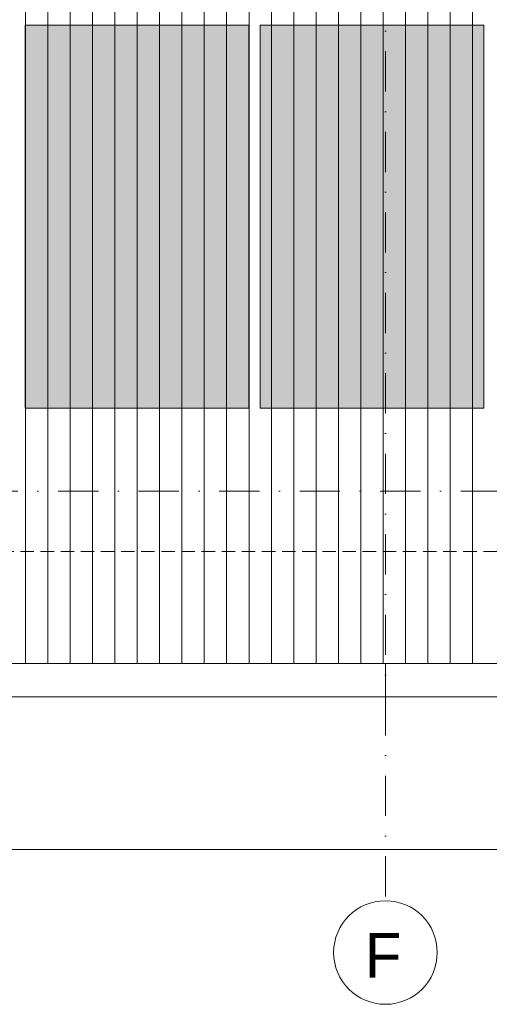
# Model space of a CAD drawing. Header units: millimetres. Extents: x 100377 to 139599, y -1988 to 13993.
# Tile 36 of 53: x 129837 to 131937, y -1988 to 2417. Entities that reach past the tile are written whole.
import ezdxf

# ---------------------------------------------------------------- set-up
doc = ezdxf.new("R2010")
doc.units = ezdxf.units.MM
doc.header["$MEASUREMENT"] = 0
doc.linetypes.add('Kropki i Kreski', pattern=[360, 180, -90, 0, -90])
doc.linetypes.add('Przerywana gęsta', pattern=[90, 60, -30])
for name, color, linetype, lineweight in [('Nowe_0_Nr_pióra__1', 7, 'Continuous', 13), ('Nowe_0_Nr_pióra__2', 251, 'Continuous', 13), ('Nowe_0_Nr_pióra__77', 2, 'Continuous', 15), ('Nowe_299-A Wymiary Opisy_Nr_pióra__1', 7, 'Continuous', 13), ('Nowe_299-A Wymiary Opisy_Nr_pióra__21', 7, 'Continuous', 25), ('Nowe_830-G Teksty Etykiety_Nr_pióra__1', 7, 'Continuous', 13)]:
    doc.layers.add(name, color=color, linetype=linetype, lineweight=lineweight)
doc.layers.add('Nowe_299-A Wymiary Opisy', color=7, linetype='Continuous')
doc.styles.add('STYL_AUTOMATYCZNY_1', font='txt')
doc.dimstyles.new('STYL_AUTOMATYCZNY__2', dxfattribs={"dimtxt": 200, "dimasz": 47.5, "dimexe": 0.18, "dimexo": 300, "dimgap": 0.09, "dimtad": 1, "dimtih": 1, "dimtoh": 1, "dimdec": 0, "dimlfac": 0.1, "dimzin": 0, "dimdsep": 46, "dimtxsty": 'STYL_AUTOMATYCZNY_1', "dimblk": 'ARROWHEAD_2', "dimblk1": 'ARROWHEAD_2', "dimblk2": 'ARROWHEAD_2', "dimcen": 0.09, "dimclrd": 7, "dimclre": 7, "dimclrt": 7, "dimadec": 1, "dimazin": 0, "dimtfac": 1, "dimtdec": 4, "dimtmove": 0, "dimatfit": 3, "dimfxl": 0, "dimtolj": 1, "dimtzin": 0, "dimarcsym": 0})

# ---------------------------------------------------------------- blocks, each defined once
blk = doc.blocks.new('*X2')
at = {"layer": 'Nowe_0_Nr_pióra__2', "color": 251, "linetype": 'Continuous', "lineweight": 13}
for p, q in [((129862.4, 2537), (129862.4, 2287)), ((129862.4, 2537), (129862.4, 2287)), ((129962.4, 2537), (129962.4, 2287)), ((129962.4, 2537), (129962.4, 2287)), ((130062.4, 2537), (130062.4, 2287)), ((130062.4, 2537), (130062.4, 2287)), ((130162.4, 2537), (130162.4, 2287)), ((130162.4, 2537), (130162.4, 2287)), ((130262.4, 2537), (130262.4, 2287)), ((130262.4, 2537), (130262.4, 2287)), ((130362.4, 2537), (130362.4, 2287)), ((130362.4, 2537), (130362.4, 2287)), ((130462.4, 2537), (130462.4, 2287)), ((130462.4, 2537), (130462.4, 2287)), ((130562.4, 2537), (130562.4, 2287)), ((130562.4, 2537), (130562.4, 2287)), ((130662.4, 2537), (130662.4, 2287)), ((130662.4, 2537), (130662.4, 2287)), ((130762.4, 2537), (130762.4, 2287)), ((130762.4, 2537), (130762.4, 2287)), ((130862.4, 2537), (130862.4, 2287)), ((130862.4, 2537), (130862.4, 2287)), ((130962.4, 2537), (130962.4, 2287)), ((130962.4, 2537), (130962.4, 2287)), ((131062.4, 2537), (131062.4, 2287)), ((131062.4, 2537), (131062.4, 2287)), ((131162.4, 2537), (131162.4, 2287)), ((131162.4, 2537), (131162.4, 2287)), ((131262.4, 2537), (131262.4, 2287)), ((131262.4, 2537), (131262.4, 2287)), ((131362.4, 2537), (131362.4, 2287)), ((131362.4, 2537), (131362.4, 2287)), ((131462.4, 2537), (131462.4, 2287)), ((131462.4, 2537), (131462.4, 2287)), ((131562.4, 2537), (131562.4, 2287)), ((131562.4, 2537), (131562.4, 2287)), ((131662.4, 2537), (131662.4, 2287)), ((131662.4, 2537), (131662.4, 2287)), ((131762.4, 2537), (131762.4, 2287)), ((131762.4, 2537), (131762.4, 2287)), ((131862.4, 2537), (131862.4, 2287)), ((131862.4, 2537), (131862.4, 2287)), ((129862.4, 2287), (129862.4, 2037)), ((129862.4, 2287), (129862.4, 2037)), ((129962.4, 2287), (129962.4, 2037)), ((129962.4, 2287), (129962.4, 2037)), ((130062.4, 2287), (130062.4, 2037)), ((130062.4, 2287), (130062.4, 2037)), ((130162.4, 2287), (130162.4, 2037)), ((130162.4, 2287), (130162.4, 2037)), ((130262.4, 2287), (130262.4, 2037)), ((130262.4, 2287), (130262.4, 2037)), ((130362.4, 2287), (130362.4, 2037)), ((130362.4, 2287), (130362.4, 2037)), ((130462.4, 2287), (130462.4, 2037)), ((130462.4, 2287), (130462.4, 2037)), ((130562.4, 2287), (130562.4, 2037)), ((130562.4, 2287), (130562.4, 2037)), ((130662.4, 2287), (130662.4, 2037)), ((130662.4, 2287), (130662.4, 2037)), ((130762.4, 2287), (130762.4, 2037)), ((130762.4, 2287), (130762.4, 2037)), ((130862.4, 2287), (130862.4, 2037)), ((130862.4, 2287), (130862.4, 2037)), ((130962.4, 2287), (130962.4, 2037)), ((130962.4, 2287), (130962.4, 2037)), ((131062.4, 2287), (131062.4, 2037)), ((131062.4, 2287), (131062.4, 2037)), ((131162.4, 2287), (131162.4, 2037)), ((131162.4, 2287), (131162.4, 2037)), ((131262.4, 2287), (131262.4, 2037)), ((131262.4, 2287), (131262.4, 2037)), ((131362.4, 2287), (131362.4, 2037)), ((131362.4, 2287), (131362.4, 2037)), ((131462.4, 2287), (131462.4, 2037)), ((131462.4, 2287), (131462.4, 2037)), ((131562.4, 2287), (131562.4, 2037)), ((131562.4, 2287), (131562.4, 2037)), ((131662.4, 2287), (131662.4, 2037)), ((131662.4, 2287), (131662.4, 2037)), ((131762.4, 2287), (131762.4, 2037)), ((131762.4, 2287), (131762.4, 2037)), ((131862.4, 2287), (131862.4, 2037)), ((131862.4, 2287), (131862.4, 2037)), ((129862.4, 2037), (129862.4, 1787)), ((129862.4, 2037), (129862.4, 1787)), ((129962.4, 2037), (129962.4, 1787)), ((129962.4, 2037), (129962.4, 1787)), ((130062.4, 2037), (130062.4, 1787)), ((130062.4, 2037), (130062.4, 1787)), ((130162.4, 2037), (130162.4, 1787)), ((130162.4, 2037), (130162.4, 1787)), ((130262.4, 2037), (130262.4, 1787)), ((130262.4, 2037), (130262.4, 1787)), ((130362.4, 2037), (130362.4, 1787)), ((130362.4, 2037), (130362.4, 1787)), ((130462.4, 2037), (130462.4, 1787)), ((130462.4, 2037), (130462.4, 1787)), ((130562.4, 2037), (130562.4, 1787)), ((130562.4, 2037), (130562.4, 1787)), ((130662.4, 2037), (130662.4, 1787)), ((130662.4, 2037), (130662.4, 1787)), ((130762.4, 2037), (130762.4, 1787)), ((130762.4, 2037), (130762.4, 1787)), ((130862.4, 2037), (130862.4, 1787)), ((130862.4, 2037), (130862.4, 1787)), ((130962.4, 2037), (130962.4, 1787)), ((130962.4, 2037), (130962.4, 1787)), ((131062.4, 2037), (131062.4, 1787)), ((131062.4, 2037), (131062.4, 1787)), ((131162.4, 2037), (131162.4, 1787)), ((131162.4, 2037), (131162.4, 1787)), ((131262.4, 2037), (131262.4, 1787)), ((131262.4, 2037), (131262.4, 1787)), ((131362.4, 2037), (131362.4, 1787)), ((131362.4, 2037), (131362.4, 1787)), ((131462.4, 2037), (131462.4, 1787)), ((131462.4, 2037), (131462.4, 1787)), ((131562.4, 2037), (131562.4, 1787)), ((131562.4, 2037), (131562.4, 1787)), ((131662.4, 2037), (131662.4, 1787)), ((131662.4, 2037), (131662.4, 1787)), ((131762.4, 2037), (131762.4, 1787)), ((131762.4, 2037), (131762.4, 1787)), ((131862.4, 2037), (131862.4, 1787)), ((131862.4, 2037), (131862.4, 1787)), ((129862.4, 1787), (129862.4, 1537)), ((129862.4, 1787), (129862.4, 1537)), ((129962.4, 1787), (129962.4, 1537)), ((129962.4, 1787), (129962.4, 1537)), ((130062.4, 1787), (130062.4, 1537)), ((130062.4, 1787), (130062.4, 1537)), ((130162.4, 1787), (130162.4, 1537)), ((130162.4, 1787), (130162.4, 1537)), ((130262.4, 1787), (130262.4, 1537)), ((130262.4, 1787), (130262.4, 1537)), ((130362.4, 1787), (130362.4, 1537)), ((130362.4, 1787), (130362.4, 1537)), ((130462.4, 1787), (130462.4, 1537)), ((130462.4, 1787), (130462.4, 1537)), ((130562.4, 1787), (130562.4, 1537)), ((130562.4, 1787), (130562.4, 1537)), ((130662.4, 1787), (130662.4, 1537)), ((130662.4, 1787), (130662.4, 1537)), ((130762.4, 1787), (130762.4, 1537)), ((130762.4, 1787), (130762.4, 1537)), ((130862.4, 1787), (130862.4, 1537)), ((130862.4, 1787), (130862.4, 1537)), ((130962.4, 1787), (130962.4, 1537)), ((130962.4, 1787), (130962.4, 1537)), ((131062.4, 1787), (131062.4, 1537)), ((131062.4, 1787), (131062.4, 1537)), ((131162.4, 1787), (131162.4, 1537)), ((131162.4, 1787), (131162.4, 1537)), ((131262.4, 1787), (131262.4, 1537)), ((131262.4, 1787), (131262.4, 1537)), ((131362.4, 1787), (131362.4, 1537)), ((131362.4, 1787), (131362.4, 1537)), ((131462.4, 1787), (131462.4, 1537)), ((131462.4, 1787), (131462.4, 1537)), ((131562.4, 1787), (131562.4, 1537)), ((131562.4, 1787), (131562.4, 1537)), ((131662.4, 1787), (131662.4, 1537)), ((131662.4, 1787), (131662.4, 1537)), ((131762.4, 1787), (131762.4, 1537)), ((131762.4, 1787), (131762.4, 1537)), ((131862.4, 1787), (131862.4, 1537)), ((131862.4, 1787), (131862.4, 1537)), ((129862.4, 1537), (129862.4, 1287)), ((129862.4, 1537), (129862.4, 1287)), ((129962.4, 1537), (129962.4, 1287)), ((129962.4, 1537), (129962.4, 1287)), ((130062.4, 1537), (130062.4, 1287)), ((130062.4, 1537), (130062.4, 1287)), ((130162.4, 1537), (130162.4, 1287)), ((130162.4, 1537), (130162.4, 1287)), ((130262.4, 1537), (130262.4, 1287)), ((130262.4, 1537), (130262.4, 1287)), ((130362.4, 1537), (130362.4, 1287)), ((130362.4, 1537), (130362.4, 1287)), ((130462.4, 1537), (130462.4, 1287)), ((130462.4, 1537), (130462.4, 1287)), ((130562.4, 1537), (130562.4, 1287)), ((130562.4, 1537), (130562.4, 1287)), ((130662.4, 1537), (130662.4, 1287)), ((130662.4, 1537), (130662.4, 1287)), ((130762.4, 1537), (130762.4, 1287)), ((130762.4, 1537), (130762.4, 1287)), ((130862.4, 1537), (130862.4, 1287)), ((130862.4, 1537), (130862.4, 1287)), ((130962.4, 1537), (130962.4, 1287)), ((130962.4, 1537), (130962.4, 1287)), ((131062.4, 1537), (131062.4, 1287)), ((131062.4, 1537), (131062.4, 1287)), ((131162.4, 1537), (131162.4, 1287)), ((131162.4, 1537), (131162.4, 1287)), ((131262.4, 1537), (131262.4, 1287)), ((131262.4, 1537), (131262.4, 1287)), ((131362.4, 1537), (131362.4, 1287)), ((131362.4, 1537), (131362.4, 1287)), ((131462.4, 1537), (131462.4, 1287)), ((131462.4, 1537), (131462.4, 1287)), ((131562.4, 1537), (131562.4, 1287)), ((131562.4, 1537), (131562.4, 1287)), ((131662.4, 1537), (131662.4, 1287)), ((131662.4, 1537), (131662.4, 1287)), ((131762.4, 1537), (131762.4, 1287)), ((131762.4, 1537), (131762.4, 1287)), ((131862.4, 1537), (131862.4, 1287)), ((131862.4, 1537), (131862.4, 1287)), ((129862.4, 1287), (129862.4, 1037)), ((129862.4, 1287), (129862.4, 1037)), ((129962.4, 1287), (129962.4, 1037)), ((129962.4, 1287), (129962.4, 1037)), ((130062.4, 1287), (130062.4, 1037)), ((130062.4, 1287), (130062.4, 1037)), ((130162.4, 1287), (130162.4, 1037)), ((130162.4, 1287), (130162.4, 1037)), ((130262.4, 1287), (130262.4, 1037)), ((130262.4, 1287), (130262.4, 1037)), ((130362.4, 1287), (130362.4, 1037)), ((130362.4, 1287), (130362.4, 1037)), ((130462.4, 1287), (130462.4, 1037)), ((130462.4, 1287), (130462.4, 1037)), ((130562.4, 1287), (130562.4, 1037)), ((130562.4, 1287), (130562.4, 1037)), ((130662.4, 1287), (130662.4, 1037)), ((130662.4, 1287), (130662.4, 1037)), ((130762.4, 1287), (130762.4, 1037)), ((130762.4, 1287), (130762.4, 1037)), ((130862.4, 1287), (130862.4, 1037)), ((130862.4, 1287), (130862.4, 1037)), ((130962.4, 1287), (130962.4, 1037)), ((130962.4, 1287), (130962.4, 1037)), ((131062.4, 1287), (131062.4, 1037)), ((131062.4, 1287), (131062.4, 1037)), ((131162.4, 1287), (131162.4, 1037)), ((131162.4, 1287), (131162.4, 1037)), ((131262.4, 1287), (131262.4, 1037)), ((131262.4, 1287), (131262.4, 1037)), ((131362.4, 1287), (131362.4, 1037)), ((131362.4, 1287), (131362.4, 1037)), ((131462.4, 1287), (131462.4, 1037)), ((131462.4, 1287), (131462.4, 1037)), ((131562.4, 1287), (131562.4, 1037)), ((131562.4, 1287), (131562.4, 1037)), ((131662.4, 1287), (131662.4, 1037)), ((131662.4, 1287), (131662.4, 1037)), ((131762.4, 1287), (131762.4, 1037)), ((131762.4, 1287), (131762.4, 1037)), ((131862.4, 1287), (131862.4, 1037)), ((131862.4, 1287), (131862.4, 1037)), ((129862.4, 1037), (129862.4, 787)), ((129862.4, 1037), (129862.4, 787)), ((129962.4, 1037), (129962.4, 787)), ((129962.4, 1037), (129962.4, 787)), ((130062.4, 1037), (130062.4, 787)), ((130062.4, 1037), (130062.4, 787)), ((130162.4, 1037), (130162.4, 787)), ((130162.4, 1037), (130162.4, 787)), ((130262.4, 1037), (130262.4, 787)), ((130262.4, 1037), (130262.4, 787)), ((130362.4, 1037), (130362.4, 787)), ((130362.4, 1037), (130362.4, 787)), ((130462.4, 1037), (130462.4, 787)), ((130462.4, 1037), (130462.4, 787)), ((130562.4, 1037), (130562.4, 787)), ((130562.4, 1037), (130562.4, 787)), ((130662.4, 1037), (130662.4, 787)), ((130662.4, 1037), (130662.4, 787)), ((130762.4, 1037), (130762.4, 787)), ((130762.4, 1037), (130762.4, 787)), ((130862.4, 1037), (130862.4, 787)), ((130862.4, 1037), (130862.4, 787)), ((130962.4, 1037), (130962.4, 787)), ((130962.4, 1037), (130962.4, 787)), ((131062.4, 1037), (131062.4, 787)), ((131062.4, 1037), (131062.4, 787)), ((131162.4, 1037), (131162.4, 787)), ((131162.4, 1037), (131162.4, 787)), ((131262.4, 1037), (131262.4, 787)), ((131262.4, 1037), (131262.4, 787)), ((131362.4, 1037), (131362.4, 787)), ((131362.4, 1037), (131362.4, 787)), ((131462.4, 1037), (131462.4, 787)), ((131462.4, 1037), (131462.4, 787)), ((131562.4, 1037), (131562.4, 787)), ((131562.4, 1037), (131562.4, 787)), ((131662.4, 1037), (131662.4, 787)), ((131662.4, 1037), (131662.4, 787)), ((131762.4, 1037), (131762.4, 787)), ((131762.4, 1037), (131762.4, 787)), ((131862.4, 1037), (131862.4, 787)), ((131862.4, 1037), (131862.4, 787)), ((129862.4, 787), (129862.4, 537)), ((129862.4, 787), (129862.4, 537)), ((129962.4, 787), (129962.4, 537)), ((129962.4, 787), (129962.4, 537)), ((130062.4, 787), (130062.4, 537)), ((130062.4, 787), (130062.4, 537)), ((130162.4, 787), (130162.4, 537)), ((130162.4, 787), (130162.4, 537)), ((130262.4, 787), (130262.4, 537)), ((130262.4, 787), (130262.4, 537)), ((130362.4, 787), (130362.4, 537)), ((130362.4, 787), (130362.4, 537)), ((130462.4, 787), (130462.4, 537)), ((130462.4, 787), (130462.4, 537)), ((130562.4, 787), (130562.4, 537)), ((130562.4, 787), (130562.4, 537)), ((130662.4, 787), (130662.4, 537)), ((130662.4, 787), (130662.4, 537)), ((130762.4, 787), (130762.4, 537)), ((130762.4, 787), (130762.4, 537)), ((130862.4, 787), (130862.4, 537)), ((130862.4, 787), (130862.4, 537)), ((130962.4, 787), (130962.4, 537)), ((130962.4, 787), (130962.4, 537)), ((131062.4, 787), (131062.4, 537)), ((131062.4, 787), (131062.4, 537)), ((131162.4, 787), (131162.4, 537)), ((131162.4, 787), (131162.4, 537)), ((131262.4, 787), (131262.4, 537)), ((131262.4, 787), (131262.4, 537)), ((131362.4, 787), (131362.4, 537)), ((131362.4, 787), (131362.4, 537)), ((131462.4, 787), (131462.4, 537)), ((131462.4, 787), (131462.4, 537)), ((131562.4, 787), (131562.4, 537)), ((131562.4, 787), (131562.4, 537)), ((131662.4, 787), (131662.4, 537)), ((131662.4, 787), (131662.4, 537)), ((131762.4, 787), (131762.4, 537)), ((131762.4, 787), (131762.4, 537)), ((131862.4, 787), (131862.4, 537)), ((131862.4, 787), (131862.4, 537)), ((129862.4, 537), (129862.4, 287)), ((129862.4, 537), (129862.4, 287)), ((129962.4, 537), (129962.4, 287)), ((129962.4, 537), (129962.4, 287)), ((130062.4, 537), (130062.4, 287)), ((130062.4, 537), (130062.4, 287)), ((130162.4, 537), (130162.4, 287)), ((130162.4, 537), (130162.4, 287)), ((130262.4, 537), (130262.4, 287)), ((130262.4, 537), (130262.4, 287)), ((130362.4, 537), (130362.4, 287)), ((130362.4, 537), (130362.4, 287)), ((130462.4, 537), (130462.4, 287)), ((130462.4, 537), (130462.4, 287)), ((130562.4, 537), (130562.4, 287)), ((130562.4, 537), (130562.4, 287)), ((130662.4, 537), (130662.4, 287)), ((130662.4, 537), (130662.4, 287)), ((130762.4, 537), (130762.4, 287)), ((130762.4, 537), (130762.4, 287)), ((130862.4, 537), (130862.4, 287)), ((130862.4, 537), (130862.4, 287)), ((130962.4, 537), (130962.4, 287)), ((130962.4, 537), (130962.4, 287)), ((131062.4, 537), (131062.4, 287)), ((131062.4, 537), (131062.4, 287)), ((131162.4, 537), (131162.4, 287)), ((131162.4, 537), (131162.4, 287)), ((131262.4, 537), (131262.4, 287)), ((131262.4, 537), (131262.4, 287)), ((131362.4, 537), (131362.4, 287)), ((131362.4, 537), (131362.4, 287)), ((131462.4, 537), (131462.4, 287)), ((131462.4, 537), (131462.4, 287)), ((131562.4, 537), (131562.4, 287)), ((131562.4, 537), (131562.4, 287)), ((131662.4, 537), (131662.4, 287)), ((131662.4, 537), (131662.4, 287)), ((131762.4, 537), (131762.4, 287)), ((131762.4, 537), (131762.4, 287)), ((131862.4, 537), (131862.4, 287)), ((131862.4, 537), (131862.4, 287)), ((129862.4, 287), (129862.4, 37)), ((129862.4, 287), (129862.4, 37)), ((129962.4, 287), (129962.4, 37)), ((129962.4, 287), (129962.4, 37)), ((130062.4, 287), (130062.4, 37)), ((130062.4, 287), (130062.4, 37)), ((130162.4, 287), (130162.4, 37)), ((130162.4, 287), (130162.4, 37)), ((130262.4, 287), (130262.4, 37)), ((130262.4, 287), (130262.4, 37)), ((130362.4, 287), (130362.4, 37)), ((130362.4, 287), (130362.4, 37)), ((130462.4, 287), (130462.4, 37)), ((130462.4, 287), (130462.4, 37)), ((130562.4, 287), (130562.4, 37)), ((130562.4, 287), (130562.4, 37)), ((130662.4, 287), (130662.4, 37)), ((130662.4, 287), (130662.4, 37)), ((130762.4, 287), (130762.4, 37)), ((130762.4, 287), (130762.4, 37)), ((130862.4, 287), (130862.4, 37)), ((130862.4, 287), (130862.4, 37)), ((130962.4, 287), (130962.4, 37)), ((130962.4, 287), (130962.4, 37)), ((131062.4, 287), (131062.4, 37)), ((131062.4, 287), (131062.4, 37)), ((131162.4, 287), (131162.4, 37)), ((131162.4, 287), (131162.4, 37)), ((131262.4, 287), (131262.4, 37)), ((131262.4, 287), (131262.4, 37)), ((131362.4, 287), (131362.4, 37)), ((131362.4, 287), (131362.4, 37)), ((131462.4, 287), (131462.4, 37)), ((131462.4, 287), (131462.4, 37)), ((131562.4, 287), (131562.4, 37)), ((131562.4, 287), (131562.4, 37)), ((131662.4, 287), (131662.4, 37)), ((131662.4, 287), (131662.4, 37)), ((131762.4, 287), (131762.4, 37)), ((131762.4, 287), (131762.4, 37)), ((131862.4, 287), (131862.4, 37)), ((131862.4, 287), (131862.4, 37)), ((129862.4, 37), (129862.4, -213)), ((129862.4, 37), (129862.4, -213)), ((129962.4, 37), (129962.4, -213)), ((129962.4, 37), (129962.4, -213)), ((130062.4, 37), (130062.4, -213)), ((130062.4, 37), (130062.4, -213)), ((130162.4, 37), (130162.4, -213)), ((130162.4, 37), (130162.4, -213)), ((130262.4, 37), (130262.4, -213)), ((130262.4, 37), (130262.4, -213)), ((130362.4, 37), (130362.4, -213)), ((130362.4, 37), (130362.4, -213)), ((130462.4, 37), (130462.4, -213)), ((130462.4, 37), (130462.4, -213)), ((130562.4, 37), (130562.4, -213)), ((130562.4, 37), (130562.4, -213)), ((130662.4, 37), (130662.4, -213)), ((130662.4, 37), (130662.4, -213)), ((130762.4, 37), (130762.4, -213)), ((130762.4, 37), (130762.4, -213)), ((130862.4, 37), (130862.4, -213)), ((130862.4, 37), (130862.4, -213)), ((130962.4, 37), (130962.4, -213)), ((130962.4, 37), (130962.4, -213)), ((131062.4, 37), (131062.4, -213)), ((131062.4, 37), (131062.4, -213)), ((131162.4, 37), (131162.4, -213)), ((131162.4, 37), (131162.4, -213)), ((131262.4, 37), (131262.4, -213)), ((131262.4, 37), (131262.4, -213)), ((131362.4, 37), (131362.4, -213)), ((131362.4, 37), (131362.4, -213)), ((131462.4, 37), (131462.4, -213)), ((131462.4, 37), (131462.4, -213)), ((131562.4, 37), (131562.4, -213)), ((131562.4, 37), (131562.4, -213)), ((131662.4, 37), (131662.4, -213)), ((131662.4, 37), (131662.4, -213)), ((131762.4, 37), (131762.4, -213)), ((131762.4, 37), (131762.4, -213)), ((131862.4, 37), (131862.4, -213)), ((131862.4, 37), (131862.4, -213)), ((129862.4, -213), (129862.4, -463)), ((129862.4, -213), (129862.4, -463)), ((129962.4, -213), (129962.4, -463)), ((129962.4, -213), (129962.4, -463)), ((130062.4, -213), (130062.4, -463)), ((130062.4, -213), (130062.4, -463)), ((130162.4, -213), (130162.4, -463)), ((130162.4, -213), (130162.4, -463)), ((130262.4, -213), (130262.4, -463)), ((130262.4, -213), (130262.4, -463)), ((130362.4, -213), (130362.4, -463)), ((130362.4, -213), (130362.4, -463)), ((130462.4, -213), (130462.4, -463)), ((130462.4, -213), (130462.4, -463)), ((130562.4, -213), (130562.4, -463)), ((130562.4, -213), (130562.4, -463)), ((130662.4, -213), (130662.4, -463)), ((130662.4, -213), (130662.4, -463)), ((130762.4, -213), (130762.4, -463)), ((130762.4, -213), (130762.4, -463)), ((130862.4, -213), (130862.4, -463)), ((130862.4, -213), (130862.4, -463)), ((130962.4, -213), (130962.4, -463)), ((130962.4, -213), (130962.4, -463)), ((131062.4, -213), (131062.4, -463)), ((131062.4, -213), (131062.4, -463)), ((131162.4, -213), (131162.4, -463)), ((131162.4, -213), (131162.4, -463)), ((131262.4, -213), (131262.4, -463)), ((131262.4, -213), (131262.4, -463)), ((131362.4, -213), (131362.4, -463)), ((131362.4, -213), (131362.4, -463)), ((131462.4, -213), (131462.4, -463)), ((131462.4, -213), (131462.4, -463)), ((131562.4, -213), (131562.4, -463)), ((131562.4, -213), (131562.4, -463)), ((131662.4, -213), (131662.4, -463)), ((131662.4, -213), (131662.4, -463)), ((131762.4, -213), (131762.4, -463)), ((131762.4, -213), (131762.4, -463)), ((131862.4, -213), (131862.4, -463)), ((131862.4, -213), (131862.4, -463))]:
    blk.add_line(p, q, dxfattribs=at)
blk = doc.blocks.new('Wypełnienie_1_1', base_point=(0, 0))
at = {"layer": 'Nowe_0_Nr_pióra__2', "color": 251, "linetype": 'Continuous', "lineweight": 13}
blk.add_blockref('*X2', (0, 0), dxfattribs=at)
blk = doc.blocks.new('*D20')
at = {"layer": 'Nowe_299-A Wymiary Opisy_Nr_pióra__1', "color": 7, "linetype": 'Continuous', "lineweight": 13}
for p, q in [((102464.4, -1342.1), (102464.4, -263)), ((137460.4, -1342.1), (137460.4, -263)), ((102433.8, -1295.2), (102464.4, -1295.2)), ((102464.4, -1295.2), (137460.4, -1295.2)), ((137460.4, -1295.2), (137491, -1295.2))]:
    blk.add_line(p, q, dxfattribs=at)
at = {"layer": 'Nowe_299-A Wymiary Opisy_Nr_pióra__21', "color": 7, "linetype": 'Continuous', "lineweight": 25}
for p, q in [((102482.4, -1264), (102446.4, -1326.5)), ((137442.4, -1326.5), (137478.4, -1264))]:
    blk.add_line(p, q, dxfattribs=at)
at = {"layer": 'Nowe_299-A Wymiary Opisy_Nr_pióra__1', "color": 7, "lineweight": 13, "insert": (119620.5, -1255.2), "char_height": 200, "attachment_point": 7, "style": 'STYL_AUTOMATYCZNY_1'}
blk.add_mtext('{\\A1;3\xa0500}', dxfattribs=at)
blk = doc.blocks.new('ARROWHEAD_2')
at = {"color": 0, "linetype": 'Continuous', "lineweight": 0}
for p, q in [((0, 0), (-1, 0)), ((-0.378, -0.655), (0.378, 0.655))]:
    blk.add_line(p, q, dxfattribs=at)

msp = doc.modelspace()

# ---------------------------------------------------------------- hatches: boundary and pattern name
at = {"layer": 'Nowe_0_Nr_pióra__77', "linetype": 'Continuous', "lineweight": 0}
for points in [[(129862, 2392), (129862, 1316.8), (129862, 692), (129862, 678.4), (130861.9, 678.4), (130861.9, 1316.8), (130861.9, 2392)], [(130911.9, 2392), (130911.9, 1316.8), (130911.9, 692), (130911.9, 678.4), (131911.8, 678.4), (131911.8, 1316.8), (131911.8, 2392)]]:
    msp.add_hatch(color=54, dxfattribs=at).paths.add_polyline_path(points)

# ---------------------------------------------------------------- linework, layer by layer
at = {"layer": 'Nowe_0_Nr_pióra__1', "color": 7, "linetype": 'Kropki i Kreski', "lineweight": 13}
for points in [[(131472.4, 13438.6), (131472.4, -1524.9)], [(100840.7, 307), (139132.9, 307)]]:
    msp.add_lwpolyline(points, dxfattribs=at)
at = {"layer": 'Nowe_0_Nr_pióra__1', "color": 7, "linetype": 'Przerywana gęsta', "lineweight": 13}
msp.add_lwpolyline([(137460.4, 37), (102464.4, 37), (102464.4, 12037), (137460.4, 12037)], close=True, dxfattribs=at)
at = {"layer": 'Nowe_0_Nr_pióra__1', "color": 7, "linetype": 'Continuous', "lineweight": 13}
for points in [[(137460.4, 6037), (137960.4, 6037), (137960.4, 37), (137960.4, -463), (102464.4, -463), (101964.4, -463), (101964.4, 6037), (102464.4, 6037)], [(101964.4, -463), (101964.4, -613), (137960.4, -613), (137960.4, -463)], [(131472.4, -463), (131472.4, -613)]]:
    msp.add_lwpolyline(points, dxfattribs=at)
at = {"layer": 'Nowe_0_Nr_pióra__1', "color": 7, "linetype": 'Continuous', "lineweight": 13, "flags": 128}
for points in [[(129862, 2392), (129862, 1316.8), (129862, 692), (129862, 678.4), (130861.9, 678.4), (130861.9, 1316.8), (130861.9, 2392)], [(130911.9, 2392), (130911.9, 1316.8), (130911.9, 692), (130911.9, 678.4), (131911.8, 678.4), (131911.8, 1316.8), (131911.8, 2392)]]:
    msp.add_lwpolyline(points, close=True, dxfattribs=at)
at = {"layer": 'Nowe_0_Nr_pióra__1', "color": 7, "linetype": 'Continuous', "lineweight": 13}
msp.add_circle((131472.4, -1756.6), 231.7, dxfattribs=at)

# ---------------------------------------------------------------- block references
at = {"layer": 'Nowe_0_Nr_pióra__2', "color": 251, "linetype": 'Continuous', "lineweight": 13}
msp.add_blockref('Wypełnienie_1_1', (0, 0), dxfattribs=at)

# ---------------------------------------------------------------- texts
at = {"layer": 'Nowe_830-G Teksty Etykiety_Nr_pióra__1', "color": 7, "linetype": 'Continuous', "lineweight": 13, "insert": (131380, -1669.7), "char_height": 200, "attachment_point": 1, "style": 'STYL_AUTOMATYCZNY_1'}
msp.add_mtext('{\\A1;F}', dxfattribs=at)

# ---------------------------------------------------------------- dimensions: what is measured, and where the dimension line sits
at = {"layer": 'Nowe_299-A Wymiary Opisy', "color": 7, "linetype": 'Continuous', "lineweight": 13}
dim = msp.add_linear_dim(base=(137460.4, -1295.2), p1=(102464.4, 37), p2=(137460.4, 37), dimstyle='STYL_AUTOMATYCZNY__2', dxfattribs=at)
dim.commit()
dim.dimension.update_dxf_attribs({"geometry": '*D20', "text_midpoint": (119964, -1155.2), "dimtype": 160})

doc.saveas('drawing.dxf')
